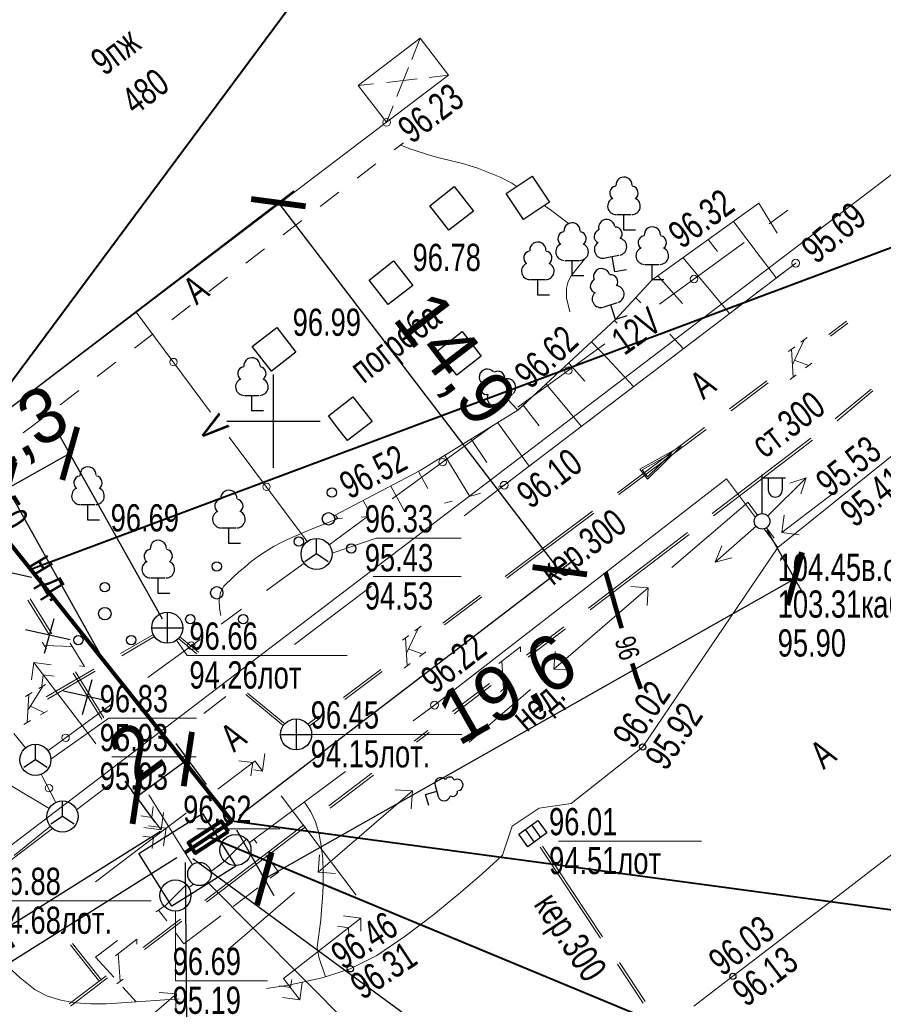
# Model space of a CAD drawing. Extents: x 471 to 2200, y -626 to -216.
# Tile 5 of 11: x 584 to 640, y -392 to -329. Entities that reach past the tile are written whole.
import ezdxf

# ---------------------------------------------------------------- set-up
doc = ezdxf.new("R2010")
doc.units = 0
doc.header["$MEASUREMENT"] = 0
doc.linetypes.add('CONTI', pattern=[0])
doc.linetypes.add('STROT', pattern=[1.7, 0.5, -1.2])
for name, color, linetype in [('G', 5, 'Continuous'), ('GOR_BDEFAULT', 12, 'CONTI'), ('GORIZDEFAULT', 32, 'CONTI'), ('LAYER1', 7, 'Continuous'), ('NAD_MDEFAULT', 7, 'CONTI'), ('OTKOSDEFAULT', 7, 'CONTI'), ('PI_OTDEFAULT', 172, 'CONTI'), ('PI_STDEFAULT', 6, 'CONTI'), ('SETKR', 7, 'CONTI'), ('SIT_LDEFAULT', 7, 'CONTI'), ('USLZNDEFAULT', 7, 'CONTI')]:
    doc.layers.add(name, color=color, linetype=linetype)
doc.styles.add('SHRFT', font='TXT', dxfattribs={"width": 0.75})
doc.dimstyles.new('111', dxfattribs={"dimtxt": 3.5, "dimasz": 2.5, "dimexe": 1.25, "dimexo": 0.625, "dimtad": 1, "dimtoh": 1, "dimdec": 1, "dimlfac": 0.5, "dimrnd": 0.1, "dimdsep": 46, "dimlunit": 6, "dimtxsty": 'Standard', "dimblk": 'ARCHTICK', "dimcen": 2.5, "dimadec": 0, "dimazin": 0, "dimtfac": 1, "dimtdec": 1, "dimtmove": 0, "dimatfit": 3, "dimfxl": 1, "dimtolj": 1, "dimtzin": 0, "dimarcsym": 0})

# ---------------------------------------------------------------- blocks, each defined once
blk = doc.blocks.new('BL_333')
at = {"color": 0}
for p, q in [((0, -3), (0, 3)), ((-3, 0), (3, 0))]:
    blk.add_line(p, q, dxfattribs=at)
blk = doc.blocks.new('BL_118')
at = {"color": 0}
blk.add_circle((0, 0), 0.2, dxfattribs=at)
blk = doc.blocks.new('BL_53')
at = {"color": 0}
blk.add_line((0.71, 0.71), (-0.71, -0.71), dxfattribs=at)
blk.add_circle((0, 0), 1, dxfattribs=at)
blk = doc.blocks.new('BL_4')
at = {"color": 0}
for radius in [0.75, 0]:
    blk.add_circle((0, 0), radius, dxfattribs=at)
blk = doc.blocks.new('BL_4175')
at = {"color": 0}
for p, q in [((-0.75, -0.5), (-0.75, 0.5)), ((-0.75, 0.5), (0.75, 0.5)), ((-0.25, -0.5), (-0.25, 0.5)), ((0.25, -0.5), (0.25, 0.5)), ((0.75, 0.5), (0.75, -0.5)), ((0.75, -0.5), (-0.75, -0.5))]:
    blk.add_line(p, q, dxfattribs=at)
blk = doc.blocks.new('BL_57')
at = {"color": 0}
for p, q in [((0, 0), (0, 1)), ((0, 0), (-0.75, -0.5)), ((0.75, -0.5), (0, 0))]:
    blk.add_line(p, q, dxfattribs=at)
blk.add_circle((0, 0), 1, dxfattribs=at)
blk = doc.blocks.new('BL_101')
at = {"color": 0}
for p, q in [((-0.37, 0.75), (0.37, 0.75)), ((0, 0), (0, 0.75)), ((0.75, 0), (0, 0))]:
    blk.add_line(p, q, dxfattribs=at)
for centre, radius, start, end in [((-0.34, 1.73), 0.3, 93, 230), ((0, 2.13), 0.37, 355, 195), ((0.34, 1.73), 0.3, 310, 87), ((-0.37, 1.14), 0.39, 120, 270), ((0.37, 1.14), 0.39, 270, 60)]:
    blk.add_arc(centre, radius, start, end, dxfattribs=at)
blk = doc.blocks.new('BL_50')
at = {"color": 0}
for p, q in [((0, 1), (0, -1)), ((-1, 0), (1, 0))]:
    blk.add_line(p, q, dxfattribs=at)
blk.add_circle((0, 0), 1, dxfattribs=at)
blk = doc.blocks.new('BL_172')
at = {"color": 0}
for centre, radius in [((0, 1.7), 0.3), ((0, 0), 0.4), ((-1.7, -1.7), 0.3), ((1.7, -1.7), 0.3)]:
    blk.add_circle(centre, radius, dxfattribs=at)
blk = doc.blocks.new('BL_104')
at = {"color": 0}
for p, q in [((-0.45, 1), (0.45, 1)), ((0, 0), (0, 1)), ((0.75, 0), (0, 0))]:
    blk.add_line(p, q, dxfattribs=at)
for centre, radius, start, end in [((0, 2.9), 0.52, 358, 185), ((-0.47, 2.4), 0.44, 100, 235), ((0.47, 2.4), 0.44, 305, 80), ((-0.5, 1.55), 0.55, 115, 270), ((0.5, 1.55), 0.55, 270, 65)]:
    blk.add_arc(centre, radius, start, end, dxfattribs=at)
blk = doc.blocks.new('BL_33')
at = {"color": 0}
for p, q in [((0, 0.5), (0, 3)), ((0, 2.8), (1.5, 2.8)), ((0.4, 2.8), (0.4, 2)), ((1.3, 2.8), (1.3, 2))]:
    blk.add_line(p, q, dxfattribs=at)
for radius in [0.5, 0]:
    blk.add_circle((0, 0), radius, dxfattribs=at)
blk.add_arc((0.85, 2), 0.45, 180, 0, dxfattribs=at)
blk = doc.blocks.new('BL_2')
at = {"color": 0}
for p, q in [((-1, -1), (-1, 1)), ((-1, 1), (1, 1)), ((1, 1), (1, -1)), ((0, -1), (-1, -1)), ((1, -1), (0, -1))]:
    blk.add_line(p, q, dxfattribs=at)
blk.add_circle((0, 0), 0, dxfattribs=at)
blk = doc.blocks.new('_ArchTick')
at = {"layer": 'LAYER1', "color": 0, "const_width": 0.15}
blk.add_lwpolyline([(-0.5, -0.5), (0.5, 0.5)], dxfattribs=at)
blk = doc.blocks.new('*D40')
at = {"layer": 'Defpoints', "color": 0, "linetype": 'Continuous'}
for p in [(595.214, -376.588), (596.786, -378.72), (593.495, -381.145)]:
    blk.add_point(p, dxfattribs=at)
at = {"layer": 'G', "color": 0, "linetype": 'Continuous', "lineweight": -2}
for p, q in [((596.415, -378.217), (594.473, -375.582)), ((591.923, -379.013), (595.214, -376.588)), ((593.124, -380.642), (591.182, -378.007))]:
    blk.add_line(p, q, dxfattribs=at)
at = {"layer": 'G', "color": 0, "linetype": 'Continuous', "lineweight": -2, "xscale": 2.5, "yscale": 2.5, "zscale": 2.5}
for p, rotation in [((595.214, -376.588), 36.38701057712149), ((591.923, -379.013), 216.3870105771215)]:
    blk.add_blockref('_ArchTick', p, dxfattribs=dict(at, rotation=rotation))
at = {"layer": 'G', "color": 0, "linetype": 'Continuous', "lineweight": 30, "insert": (591.856, -376.113), "char_height": 3.5, "attachment_point": 5, "rotation": 36.38701}
blk.add_mtext('\\A1;2', dxfattribs=at)
blk = doc.blocks.new('*D41')
at = {"layer": 'Defpoints', "color": 0, "linetype": 'Continuous'}
for p in [(593.976, -380.918), (595.036, -382.605), (581.003, -391.42)]:
    blk.add_point(p, dxfattribs=at)
at = {"layer": 'G', "color": 0, "linetype": 'Continuous', "lineweight": -2}
for p, q in [((593.447, -381.25), (578.885, -390.397)), ((594.507, -382.938), (579.945, -392.085)), ((579.943, -389.732), (581.003, -391.42))]:
    blk.add_line(p, q, dxfattribs=at)
at = {"layer": 'G', "color": 0, "linetype": 'Continuous', "lineweight": -2, "xscale": 2.5, "yscale": 2.5, "zscale": 2.5}
for p, rotation in [((579.943, -389.732), 122.133785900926), ((581.003, -391.42), 302.133785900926)]:
    blk.add_blockref('_ArchTick', p, dxfattribs=dict(at, rotation=rotation))
at = {"layer": 'G', "color": 0, "linetype": 'Continuous', "lineweight": 30, "insert": (582.485, -389.313), "char_height": 3.5, "attachment_point": 5, "rotation": 302.13379}
blk.add_mtext('\\A1;1', dxfattribs=at)
blk = doc.blocks.new('*D42')
at = {"layer": 'Defpoints', "color": 0, "linetype": 'Continuous'}
for p in [(583.617, -359.182), (593.895, -368.14), (589.888, -370.383)]:
    blk.add_point(p, dxfattribs=at)
at = {"layer": 'G', "color": 0, "linetype": 'Continuous', "lineweight": -2}
for p, q in [((593.59, -367.595), (587.014, -355.848)), ((587.625, -356.939), (583.617, -359.182)), ((589.582, -369.838), (583.006, -358.091))]:
    blk.add_line(p, q, dxfattribs=at)
at = {"layer": 'G', "color": 0, "linetype": 'Continuous', "lineweight": -2, "xscale": 2.5, "yscale": 2.5, "zscale": 2.5}
for p, rotation in [((587.625, -356.939), 29.24081168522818), ((583.617, -359.182), 209.2408116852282)]:
    blk.add_blockref('_ArchTick', p, dxfattribs=dict(at, rotation=rotation))
at = {"layer": 'G', "color": 0, "linetype": 'Continuous', "lineweight": 30, "insert": (584.318, -355.734), "char_height": 3.5, "attachment_point": 5, "rotation": 29.24081}
blk.add_mtext('\\A1;2,3', dxfattribs=at)
blk = doc.blocks.new('*D44')
at = {"layer": 'Defpoints', "color": 0, "linetype": 'Continuous'}
for p in [(562.995, -382.84), (595.036, -382.605), (563.149, -403.873)]:
    blk.add_point(p, dxfattribs=at)
at = {"layer": 'G', "color": 0, "linetype": 'Continuous', "lineweight": -2}
for p, q in [((563, -383.465), (563.158, -405.123)), ((595.041, -383.23), (595.199, -404.889)), ((595.19, -403.639), (563.149, -403.873))]:
    blk.add_line(p, q, dxfattribs=at)
at = {"layer": 'G', "color": 0, "linetype": 'Continuous', "lineweight": -2, "xscale": 2.5, "yscale": 2.5, "zscale": 2.5}
for p, rotation in [((563.149, -403.873), 180.4191801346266), ((595.19, -403.639), 0.4191801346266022)]:
    blk.add_blockref('_ArchTick', p, dxfattribs=dict(at, rotation=rotation))
at = {"layer": 'G', "color": 0, "linetype": 'Continuous', "lineweight": 30, "insert": (579.152, -401.381), "char_height": 3.5, "attachment_point": 5, "rotation": 0.41918}
blk.add_mtext('\\A1;16', dxfattribs=at)
blk = doc.blocks.new('*D45')
at = {"layer": 'Defpoints', "color": 0, "linetype": 'Continuous'}
for p in [(632.135, -361.3), (634.223, -364.99), (598.045, -380.59)]:
    blk.add_point(p, dxfattribs=at)
at = {"layer": 'G', "color": 0, "linetype": 'Continuous', "lineweight": -2}
for p, q in [((632.443, -361.844), (634.839, -366.078)), ((600.133, -384.281), (634.223, -364.99)), ((598.353, -381.134), (600.749, -385.368))]:
    blk.add_line(p, q, dxfattribs=at)
at = {"layer": 'G', "color": 0, "linetype": 'Continuous', "lineweight": -2, "xscale": 2.5, "yscale": 2.5, "zscale": 2.5}
for p, rotation in [((634.223, -364.99), 29.50393972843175), ((600.133, -384.281), 209.5039397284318)]:
    blk.add_blockref('_ArchTick', p, dxfattribs=dict(at, rotation=rotation))
at = {"layer": 'G', "color": 0, "linetype": 'Continuous', "lineweight": 30, "insert": (615.865, -372.314), "char_height": 3.5, "attachment_point": 5, "rotation": 29.50394}
blk.add_mtext('\\A1;19,6', dxfattribs=at)
blk = doc.blocks.new('*D46')
at = {"layer": 'Defpoints', "color": 0, "linetype": 'Continuous'}
for p in [(595.036, -382.605), (622.916, -403.078), (573.606, -411.789)]:
    blk.add_point(p, dxfattribs=at)
at = {"layer": 'G', "color": 0, "linetype": 'Continuous', "lineweight": -2}
for p, q in [((595.54, -382.975), (623.924, -403.818)), ((601.486, -432.262), (622.916, -403.078)), ((574.11, -412.159), (602.494, -433.002))]:
    blk.add_line(p, q, dxfattribs=at)
at = {"layer": 'G', "color": 0, "linetype": 'Continuous', "lineweight": -2, "xscale": 2.5, "yscale": 2.5, "zscale": 2.5}
for p, rotation in [((622.916, -403.078), 53.70923580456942), ((601.486, -432.262), 233.7092358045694)]:
    blk.add_blockref('_ArchTick', p, dxfattribs=dict(at, rotation=rotation))
at = {"layer": 'G', "color": 0, "linetype": 'Continuous', "lineweight": 30, "insert": (610.052, -416.092), "char_height": 3.5, "attachment_point": 5, "rotation": 53.70924}
blk.add_mtext('\\A1;18,1', dxfattribs=at)
blk = doc.blocks.new('*D47')
at = {"layer": 'Defpoints', "color": 0, "linetype": 'Continuous'}
for p in [(601.036, -340.809), (579.955, -356.92), (598.045, -380.59)]:
    blk.add_point(p, dxfattribs=at)
at = {"layer": 'G', "color": 0, "linetype": 'Continuous', "lineweight": -2}
for p, q in [((580.452, -356.54), (602.029, -340.05)), ((619.126, -364.48), (601.036, -340.809)), ((598.541, -380.211), (620.119, -363.721))]:
    blk.add_line(p, q, dxfattribs=at)
at = {"layer": 'G', "color": 0, "linetype": 'Continuous', "lineweight": -2, "xscale": 2.5, "yscale": 2.5, "zscale": 2.5}
for p, rotation in [((601.036, -340.809), 127.387962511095), ((619.126, -364.48), 307.387962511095)]:
    blk.add_blockref('_ArchTick', p, dxfattribs=dict(at, rotation=rotation))
at = {"layer": 'G', "color": 0, "linetype": 'Continuous', "lineweight": 30, "insert": (612.2, -351.025), "char_height": 3.5, "attachment_point": 5, "rotation": 307.38796}
blk.add_mtext('\\A1;14,9', dxfattribs=at)

msp = doc.modelspace()

# ---------------------------------------------------------------- linework, layer by layer
at = {"color": 34, "lineweight": 0}
for p, q in [((624.279, -357.951), (626.922, -356.477)), ((624.425, -357.979), (626.313, -356.932)), ((626.922, -356.477), (624.757, -358.592)), ((626.313, -356.932), (624.771, -358.444)), ((624.757, -358.592), (624.279, -357.951)), ((624.771, -358.444), (624.425, -357.979))]:
    msp.add_line(p, q, dxfattribs=at)
at = {"linetype": 'Continuous', "lineweight": 0}
for p, q in [((606.335, -386.82), (606.335, -387.663)), ((605.545, -387.438), (605.565, -387.919))]:
    msp.add_line(p, q, dxfattribs=at)
at = {"layer": 'G', "linetype": 'Continuous', "lineweight": 40}
for p, q in [((610.911, -315.898), (579.815, -357.78)), ((652.545, -339.186), (585.112, -364.407)), ((686.984, -392.566), (598.045, -380.59)), ((685.925, -418.657), (596.541, -381.598))]:
    msp.add_line(p, q, dxfattribs=at)
at = {"layer": 'G', "linetype": 'Continuous', "lineweight": 80}
for p in [(579.815, -357.78), (595.036, -382.605)]:
    msp.add_line(p, (598.045, -380.59), dxfattribs=at)
at = {"layer": 'G', "linetype": 'Continuous'}
for p, q in [((582.293, -364.237), (585.163, -364.884)), ((585.99, -369.782), (586.626, -367.55)), ((584.78, -368.264), (587.65, -368.91)), ((588.432, -373.714), (589.067, -371.481)), ((587.222, -372.195), (590.091, -372.842))]:
    msp.add_line(p, q, dxfattribs=at)
at = {"layer": 'G', "linetype": 'Continuous', "lineweight": 30}
msp.add_lwpolyline([(598.29, -383.468), (594.186, -386.046), (592.062, -382.664), (596.165, -380.086)], close=True, dxfattribs=at)
at = {"layer": 'G', "linetype": 'Continuous', "lineweight": 80}
msp.add_lwpolyline([(597.801, -381.271), (595.706, -382.651), (595.254, -381.965), (597.349, -380.585)], close=True, dxfattribs=at)
at = {"layer": 'GOR_BDEFAULT', "color": 32, "lineweight": 0, "const_width": 0.3}
msp.add_lwpolyline([(623.105, -368.173), (622.075, -364.58)], dxfattribs=at)
at = {"layer": 'GOR_BDEFAULT', "color": 32, "lineweight": 0}
msp.add_lwpolyline([(624.337, -372.077, 0.3, 0.3, 0), (624.075, -371.367, 0.3, 0.3, 0), (623.785, -370.437, 0, 0, 0)], format="xyseb", dxfattribs=at)
at = {"layer": 'GORIZDEFAULT', "color": 32, "lineweight": 0}
for points in [[(609.415, -337.32), (608.875, -337.1)], [(616.368, -339.771), (616.055, -339.56), (615.291, -339.178), (613.805, -338.57), (612.88, -338.295), (611.535, -337.96), (610.955, -337.82), (609.415, -337.32)], [(619.692, -342.15), (619.315, -341.86), (618.535, -341.28), (618.133, -340.993)], [(619.767, -347.834), (619.549, -346.929), (619.564, -346.318), (619.662, -345.889), (619.852, -345.512), (620.713, -344.432)], [(597.334, -367.365), (597.256, -366.908), (597.236, -366.381), (597.325, -365.885), (597.539, -365.467), (598.135, -364.9), (598.475, -364.58), (598.875, -364.24), (599.295, -363.88), (599.755, -363.54), (600.255, -363.22), (600.755, -362.9), (601.295, -362.62), (601.815, -362.38), (602.315, -362.16), (602.795, -361.96), (603.215, -361.78), (603.595, -361.64), (604.94, -361.102)], [(604.075, -390.6), (603.635, -389.32), (603.535, -388.68), (603.755, -386.92), (603.815, -386.28), (603.875, -385.54), (603.915, -384.72), (603.915, -383.86), (603.895, -383), (603.795, -382.14), (603.635, -381.34), (603.415, -380.62), (603.115, -379.98), (602.755, -379.42), (602.695, -379.34)]]:
    msp.add_lwpolyline(points, dxfattribs=at)
at = {"layer": 'NAD_MDEFAULT', "color": 7, "lineweight": 0}
for p, q in [((604.493, -363.355), (607.325, -362.388)), ((607.325, -362.388), (612.792, -362.388)), ((607.14, -364.848), (612.792, -364.848)), ((594.477, -368.953), (595.176, -369.93)), ((595.176, -369.93), (605.449, -369.93)), ((586.414, -376.598), (590.133, -373.956)), ((590.133, -373.956), (595.782, -373.956)), ((603.175, -375), (612.828, -375)), ((590.324, -376.436), (595.75, -376.436)), ((583.676, -378.201), (586.297, -379.767)), ((595.794, -381.07), (601.136, -381.07)), ((619.036, -381.863), (628.238, -381.863)), ((596.484, -384.512), (607.033, -395.126)), ((583.23, -385.702), (592.861, -385.702)), ((594.415, -386.36), (594.415, -390.849)), ((594.415, -390.849), (600.329, -390.849))]:
    msp.add_line(p, q, dxfattribs=at)
at = {"layer": 'OTKOSDEFAULT', "color": 7, "lineweight": 0}
for p, q in [((631.915, -340.84), (625.075, -345.78)), ((633.105, -342.77), (631.915, -340.84)), ((630.295, -342.02), (632.015, -344.3)), ((628.675, -343.18), (629.275, -343.94)), ((627.055, -344.36), (628.735, -346.38)), ((632.015, -344.3), (633.055, -345.66)), ((625.435, -345.52), (627.007, -347.288)), ((625.075, -345.78), (622.715, -348.32)), ((624.015, -346.92), (624.334, -347.261)), ((628.735, -346.38), (630.035, -347.94)), ((622.715, -348.32), (616.435, -354.16)), ((622.635, -348.38), (622.818, -348.565)), ((626.209, -349.271), (627.075, -350.2)), ((621.175, -349.76), (622.195, -350.84)), ((619.715, -351.12), (620.735, -352.28)), ((622.195, -350.84), (623.875, -352.64)), ((618.255, -352.48), (619.255, -353.68)), ((616.775, -353.84), (617.795, -355.16)), ((619.255, -353.68), (620.515, -355.2)), ((616.435, -354.16), (610.155, -358.04)), ((615.143, -354.958), (617.155, -357.76)), ((613.432, -356.015), (614.435, -357.52)), ((611.727, -357.069), (613.355, -359.7)), ((610.155, -358.04), (604.609, -360.954)), ((610.035, -358.1), (610.635, -359.18)), ((608.255, -359.04), (609.175, -360.68)), ((606.495, -359.96), (606.775, -360.48)), ((604.715, -360.9), (604.835, -361.1))]:
    msp.add_line(p, q, dxfattribs=at)
at = {"layer": 'OTKOSDEFAULT', "color": 7, "linetype": 'STROT', "lineweight": 0}
for p, q in [((615.555, -358.98), (634.295, -344.7)), ((613.555, -359.64), (615.555, -358.98)), ((611.718, -360.132), (613.555, -359.64)), ((604.655, -361.118), (607.106, -360.982))]:
    msp.add_line(p, q, dxfattribs=at)
at = {"layer": 'PI_STDEFAULT', "color": 7, "lineweight": 0}
for centre in [(607.995, -335.64), (634.295, -344.7), (615.555, -358.98), (611.075, -373.12)]:
    msp.add_circle(centre, 0.25, dxfattribs=at)
for p in [(607.995, -335.64), (634.295, -344.7), (615.555, -358.98), (611.075, -373.12)]:
    msp.add_point(p, dxfattribs=at)
at = {"layer": 'SIT_LDEFAULT', "color": 7, "lineweight": 0}
for p, q in [((606.175, -333.28), (610.155, -330.24)), ((609.611, -331.599), (610.155, -330.24)), ((610.155, -330.24), (611.975, -332.62)), ((608.661, -333.976), (609.401, -332.125)), ((611.975, -332.62), (607.995, -335.64)), ((608.003, -333.072), (609.955, -332.85)), ((610.738, -332.761), (611.975, -332.62)), ((606.175, -333.28), (607.16, -333.168)), ((607.995, -335.64), (606.175, -333.28)), ((607.995, -335.64), (608.422, -334.574)), ((607.995, -335.64), (579.955, -356.92)), ((608.475, -337.42), (609.075, -336.96)), ((606.095, -339.24), (607.295, -338.32)), ((603.715, -341.06), (604.915, -340.14)), ((632.595, -342.18), (633.782, -341.29)), ((601.335, -342.88), (602.535, -341.96)), ((598.935, -344.7), (600.135, -343.78)), ((625.529, -347.339), (630.975, -343.36)), ((634.295, -344.7), (615.555, -358.98)), ((596.555, -346.52), (597.755, -345.6)), ((594.175, -348.34), (595.375, -347.42)), ((591.895, -347.86), (596.675, -354.28)), ((591.795, -350.16), (592.995, -349.24)), ((634.635, -349.78), (635.035, -349.48)), ((616.435, -353.96), (622.022, -349.878)), ((633.835, -350.38), (634.235, -350.08)), ((634.835, -349.64), (634.115, -351.18)), ((634.035, -350.24), (634.135, -352.04)), ((589.395, -351.98), (590.595, -351.06)), ((634.195, -350.94), (635.135, -351.28)), ((635.335, -351.14), (634.935, -351.44)), ((633.935, -352.18), (634.335, -351.88)), ((587.015, -353.8), (588.215, -352.88)), ((636.835, -354.7), (639.155, -352.8)), ((636.955, -354.84), (639.255, -352.92)), ((584.635, -355.62), (585.835, -354.7)), ((608.355, -359.86), (614.815, -355.14)), ((597.875, -355.88), (602.885, -362.608)), ((628.915, -360.8), (635.275, -355.96)), ((629.015, -360.94), (635.375, -356.08)), ((633.155, -362.98), (641.435, -356.32)), ((629.835, -358.56), (611.075, -373.12)), ((615.555, -358.98), (612.97, -360.944)), ((631.704, -361.047), (629.835, -358.56)), ((632.495, -360.94), (634.975, -358.5)), ((634.975, -358.5), (633.915, -358.84)), ((634.615, -359.54), (634.975, -358.5)), ((633.395, -362.02), (636.749, -359.465)), ((626.335, -364.28), (631.235, -360.06)), ((631.235, -360.1), (631.829, -360.905)), ((633.555, -360.9), (633.395, -362.02)), ((604.301, -362.808), (606.735, -361.02)), ((620.975, -366.88), (627.335, -362.02)), ((621.075, -367), (627.435, -362.14)), ((631.755, -361.62), (629.115, -363.92)), ((633.155, -362.98), (632.257, -361.785)), ((632.422, -361.709), (632.919, -362.383)), ((633.395, -362.02), (634.515, -362.18)), ((624.455, -375.82), (633.155, -362.98)), ((629.535, -362.88), (629.115, -363.92)), ((600.275, -365.76), (602.689, -363.991)), ((629.115, -363.92), (630.195, -363.64)), ((607.017, -365.466), (602.076, -369.219)), ((618.755, -370.8), (624.815, -365.58)), ((623.695, -365.5), (624.815, -365.58)), ((624.815, -365.58), (624.735, -366.72)), ((584.935, -366.38), (586.323, -368.611)), ((585.075, -366.28), (586.469, -368.538)), ((597.349, -367.909), (598.675, -366.94)), ((610.015, -368.2), (609.295, -369.74)), ((609.815, -368.34), (610.215, -368.04)), ((616.995, -369.9), (619.395, -368.08)), ((617.095, -370.04), (619.495, -368.22)), ((585.859, -369.07), (586.119, -369.51)), ((587.659, -369.13), (588.579, -370.63)), ((592.635, -371.353), (596.004, -368.892)), ((609.015, -368.94), (609.415, -368.64)), ((609.215, -368.8), (609.315, -370.6)), ((587.779, -369.35), (585.979, -369.29)), ((609.375, -369.5), (610.315, -369.84)), ((610.515, -369.7), (610.115, -370)), ((615.215, -370.44), (616.595, -369.38)), ((616.595, -369.38), (616.595, -369.7)), ((618.835, -369.68), (618.755, -370.8)), ((585.315, -370.38), (585.155, -371.5)), ((585.315, -370.38), (585.155, -371.5)), ((585.315, -370.38), (589.015, -375.22)), ((586.435, -370.54), (585.315, -370.38)), ((585.315, -370.38), (589.015, -375.22)), ((586.435, -370.54), (585.315, -370.38)), ((615.395, -370.28), (615.515, -372.08)), ((587.985, -370.974), (589.815, -373.94)), ((588.579, -370.63), (588.259, -370.59)), ((609.115, -370.74), (609.515, -370.44)), ((618.755, -370.8), (619.875, -370.88)), ((585.835, -371.88), (585.915, -371.18)), ((585.915, -371.18), (586.615, -371.26)), ((587.835, -371.066), (589.695, -374.02)), ((585.865, -371.937), (584.965, -373.377)), ((585.645, -372.057), (586.065, -371.797)), ((612.235, -373.54), (614.615, -371.72)), ((612.335, -373.68), (614.715, -371.86)), ((613.297, -375.512), (617.235, -372.12)), ((615.315, -372.24), (615.715, -371.94)), ((584.785, -372.557), (585.205, -372.317)), ((584.985, -372.437), (584.885, -374.237)), ((597.668, -372.568), (596.239, -373.653)), ((585.065, -373.157), (585.965, -373.597)), ((586.185, -373.477), (585.745, -373.737)), ((586.223, -376.05), (590.285, -373.086)), ((611.075, -373.12), (609.701, -374.141)), ((584.665, -374.357), (585.105, -374.117)), ((609.757, -375.428), (610.635, -374.76)), ((584.028, -374.955), (584.785, -375.864)), ((589.015, -375.22), (589.303, -375.6)), ((609.922, -375.502), (610.735, -374.88)), ((619.855, -379.44), (624.455, -375.82)), ((597.141, -378.517), (599.535, -376.7)), ((599.395, -376.8), (598.498, -376.706)), ((599.535, -376.72), (600.015, -377.36)), ((600.175, -376.24), (600.015, -377.36)), ((599.271, -377.669), (599.395, -376.8)), ((600.015, -377.36), (599.455, -377.28)), ((585.79, -377.567), (586.724, -379.378)), ((605.343, -377.38), (599.16, -381.974)), ((604.275, -379.6), (607.043, -377.494)), ((604.375, -379.74), (607.157, -377.614)), ((590.21, -378.233), (588.064, -379.863)), ((608.535, -378.56), (609.655, -378.64)), ((591.605, -378.645), (593.495, -381.145)), ((592.702, -378.89), (595.539, -383.405)), ((601.215, -378.96), (606.035, -385.34)), ((603.595, -383.86), (609.655, -378.64)), ((609.655, -378.64), (609.575, -379.78)), ((592.895, -380.345), (592.995, -379.645)), ((616.075, -380.9), (617.795, -379.74)), ((617.795, -379.74), (619.855, -379.44)), ((592.195, -380.245), (592.895, -380.345)), ((593.655, -380.025), (593.495, -381.145)), ((593.815, -381.04), (595.107, -380.06)), ((586.51, -381.044), (581.855, -384.58)), ((586.377, -380.908), (584.055, -382.78)), ((593.815, -381.04), (589.27, -384.474)), ((593.495, -381.145), (592.375, -380.985)), ((593.815, -381.04), (592.695, -380.88)), ((593.655, -382.16), (593.815, -381.04)), ((596.315, -385.68), (602.675, -380.82)), ((596.415, -385.8), (602.775, -380.94)), ((615.435, -382.76), (616.075, -380.9)), ((592.315, -381.54), (593.015, -381.64)), ((593.015, -381.64), (592.915, -382.34)), ((599.16, -381.975), (599.475, -381.74)), ((599.475, -381.76), (599.655, -382)), ((637.295, -385.16), (641.615, -381.84)), ((600.255, -382.8), (601.035, -383.84)), ((603.675, -382.74), (603.595, -383.86)), ((615.095, -383.08), (615.435, -382.76)), ((597.574, -383.153), (596.686, -383.813)), ((596.688, -383.819), (597.335, -383.34)), ((614.135, -383.96), (615.095, -383.08)), ((601.055, -383.84), (600.515, -384.24)), ((603.595, -383.86), (604.715, -383.94)), ((612.735, -385.18), (614.135, -383.96)), ((595.584, -384.632), (595.28, -384.858)), ((599.715, -384.86), (598.135, -386.06)), ((597.818, -388.827), (602.075, -385.16)), ((611.035, -386.58), (612.735, -385.18)), ((633.335, -388.2), (637.295, -385.16)), ((593.685, -386.043), (593.182, -386.416)), ((593.693, -386.042), (593.338, -386.303)), ((593.86, -386.999), (593.338, -386.303)), ((597.335, -386.66), (594.962, -388.469)), ((606.335, -386.82), (601.375, -390.7)), ((606.335, -386.82), (605.215, -386.68)), ((609.195, -387.98), (611.035, -386.58)), ((592.335, -388.7), (594.735, -386.88)), ((592.435, -388.84), (594.835, -387.02)), ((604.835, -387.34), (605.555, -387.44)), ((594.962, -388.469), (594.444, -387.778)), ((607.355, -389.22), (609.195, -387.98)), ((590.694, -388.265), (589.275, -389.32)), ((590.555, -389.24), (591.935, -388.18)), ((591.935, -388.18), (591.935, -388.5)), ((630.255, -390.56), (633.335, -388.2)), ((589.275, -389.32), (590.45, -390.611)), ((590.735, -389.08), (590.855, -390.88)), ((605.655, -390.08), (607.355, -389.22)), ((583.115, -389.46), (584.435, -390.66)), ((584.435, -390.66), (585.395, -391.42)), ((587.575, -392.34), (589.955, -390.52)), ((587.675, -392.48), (590.055, -390.66)), ((601.695, -391.12), (603.855, -390.66)), ((603.855, -390.66), (605.655, -390.08)), ((627.755, -392.48), (630.255, -390.56)), ((590.655, -391.04), (591.055, -390.74)), ((591.029, -391.248), (591.895, -392.2)), ((600.274, -391.34), (601.695, -391.12)), ((601.115, -391.18), (601.815, -391.28)), ((601.375, -390.7), (602.415, -392.08)), ((601.815, -391.28), (601.895, -390.76)), ((602.575, -390.96), (602.415, -392.08)), ((585.395, -391.42), (586.195, -391.84)), ((586.195, -391.84), (587.055, -392.1)), ((588.435, -396.9), (594.495, -391.68)), ((593.375, -391.6), (594.495, -391.68)), ((594.495, -391.68), (594.415, -392.82)), ((602.415, -392.08), (601.295, -391.92)), ((587.055, -392.1), (587.995, -392.26)), ((587.995, -392.26), (588.975, -392.32)), ((588.975, -392.32), (589.955, -392.32)), ((589.955, -392.32), (590.955, -392.26)), ((590.955, -392.26), (591.895, -392.2)), ((591.895, -392.2), (593.135, -392.12)), ((593.135, -392.12), (594.658, -392.001))]:
    msp.add_line(p, q, dxfattribs=at)
at = {"layer": 'SIT_LDEFAULT', "color": 1, "lineweight": 0}
msp.add_line((646.295, -334.54), (531.655, -421.92), dxfattribs=at)
at = {"layer": 'SIT_LDEFAULT', "color": 34, "lineweight": 0}
for p, q in [((636.435, -349.28), (637.555, -348.44)), ((636.535, -349.4), (637.655, -348.56)), ((630.035, -354.06), (632.435, -352.26)), ((630.135, -354.2), (632.535, -352.4)), ((622.835, -359.46), (628.435, -355.26)), ((622.915, -359.58), (628.535, -355.4)), ((615.615, -364.84), (621.235, -360.64)), ((615.715, -364.96), (621.315, -360.78)), ((611.615, -367.84), (614.015, -366.04)), ((611.715, -367.96), (614.115, -366.16)), ((590.895, -369.8), (592.998, -368.581)), ((590.975, -369.94), (593.078, -368.716)), ((594.613, -368.836), (595.8, -369.823)), ((594.705, -368.726), (595.909, -369.716)), ((586.113, -372.59), (589.175, -370.8)), ((586.195, -372.729), (589.255, -370.94)), ((605.215, -372.62), (607.615, -370.82)), ((605.315, -372.76), (607.715, -370.96)), ((598.937, -372.443), (601.349, -374.437)), ((599.06, -372.342), (601.446, -374.316)), ((602.925, -374.338), (603.615, -373.82)), ((603.024, -374.471), (603.715, -373.96)), ((617.875, -382.26), (621.735, -388.1)), ((618.015, -382.18), (621.875, -388.02)), ((587.675, -388.54), (589.535, -390.9)), ((587.795, -388.44), (589.655, -390.8)), ((622.835, -389.78), (624.495, -392.28)), ((622.975, -389.68), (624.615, -392.18))]:
    msp.add_line(p, q, dxfattribs=at)
at = {"layer": 'SIT_LDEFAULT', "color": 7, "lineweight": 0}
for centre in [(627.755, -345.72), (594.295, -351.06), (619.675, -351.6), (611.595, -357.5), (600.275, -359.08), (595.435, -369.3), (587.355, -375.22), (586.285, -378.46)]:
    msp.add_circle(centre, 0.24, dxfattribs=at)

# ---------------------------------------------------------------- block references
at = {"layer": 'SETKR', "color": 7, "lineweight": 0}
msp.add_blockref('BL_333', (600.715, -354.86), dxfattribs=at)
at = {"layer": 'USLZNDEFAULT', "color": 7, "lineweight": 0}
for name, p, rotation in [('BL_2', (617.075, -340.5), 304), ('BL_2', (612.175, -341.18), 307.9999999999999), ('BL_104', (622.675, -345.26), 10.57984296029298), ('BL_2', (608.275, -345.96), 307.9999999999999), ('BL_104', (622.715, -348.32), 18.06704734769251), ('BL_2', (600.755, -350.24), 307.9999999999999), ('BL_2', (612.675, -350.5), 307.9999999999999), ('BL_104', (616.435, -354.16), 42.82525588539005), ('BL_2', (605.655, -354.7), 307.9999999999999), ('BL_172', (604.255, -361.14), 352.4945318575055), ('BL_101', (610.495, -378.86), 286.4866255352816), ('BL_4175', (617.395, -381.38), 216)]:
    msp.add_blockref(name, p, dxfattribs=dict(at, rotation=rotation))
for name, p in [('BL_104', (623.255, -342.58)), ('BL_104', (619.915, -345.52)), ('BL_104', (625.075, -345.78)), ('BL_104', (617.715, -346.76)), ('BL_104', (599.335, -354.2)), ('BL_104', (588.795, -361.22)), ('BL_33', (632.135, -361.3)), ('BL_104', (597.855, -362.72)), ('BL_104', (593.315, -365.94)), ('BL_57', (603.495, -363.4)), ('BL_172', (597.075, -365.9)), ('BL_172', (589.875, -367.24)), ('BL_50', (593.895, -368.14)), ('BL_50', (602.175, -375)), ('BL_57', (585.415, -376.64)), ('BL_118', (624.455, -375.82)), ('BL_57', (587.155, -380.28)), ('BL_53', (598.275, -382.44)), ('BL_4', (595.955, -383.98)), ('BL_53', (594.415, -385.36)), ('BL_118', (605.655, -390.08)), ('BL_118', (630.255, -390.56))]:
    msp.add_blockref(name, p, dxfattribs=at)

# ---------------------------------------------------------------- texts
at = {"layer": 'GOR_BDEFAULT', "color": 32, "lineweight": 0, "style": 'SHRFT', "width": 0.75}
msp.add_text('96', height=1.3125, rotation=105.95024, dxfattribs=at).set_placement((624.309, -369.979))
at = {"layer": 'NAD_MDEFAULT', "color": 7, "lineweight": 0, "style": 'SHRFT', "width": 0.75}
for s, rotation, p in [('9пж', 37.27632, (589.852, -332.702)), ('480', 37.25034, (591.835, -335.231)), ('А', 37, (595.771, -347.433)), ('погреба', 37.96755, (606.519, -352.491)), ('12V', 35.59096, (623.278, -350.676)), ('А', 37, (628.355, -353.521)), ('ст.300', 37.58562, (632.301, -357.315)), ('V', 307, (595.806, -355.345)), (' 95.53', 38.73117, (636.129, -360.107)), ('ст.150', 301.67902, (580.896, -357.727)), (' 95.41', 38.73117, (637.694, -362.056)), ('кер.300', 37, (618.667, -365.478)), ('н.д.', 301, (584.952, -364.051)), (' 96.02', 56, (623.601, -376.426)), ('нед.', 40.75343, (617.002, -374.901)), (' 95.92', 56, (625.675, -377.821)), ('А', 37, (598.173, -376.192)), ('А', 37, (636.082, -377.294)), ('кер.300', 303.34967, (617.409, -385.938)), (' 96.46', 33.4373, (604.796, -390.448)), (' 96.03', 37.44035, (629.192, -390.898)), (' 96.31', 33.4373, (606.038, -392.384)), (' 96.13', 37.44035, (630.72, -392.877))]:
    msp.add_text(s, height=1.75, rotation=rotation, dxfattribs=at).set_placement(p)
for s, p in [(' 96.33', (606.104, -362.013)), (' 95.43', (606.104, -364.513)), (' 104.45в.оп.', (632.641, -365.139)), (' 94.53', (606.104, -366.973)), (' 103.31каб.', (632.65, -367.496)), (' 96.66', (594.827, -369.555)), (' 95.90', (632.65, -369.996)), (' 94.26лот', (594.827, -372.055)), (' 96.83', (589.062, -373.581)), (' 96.45', (602.629, -374.625)), (' 95.93', (589.062, -376.081)), (' 94.15лот.', (602.629, -377.125)), (' 95.03', (589.062, -378.561)), (' 96.62', (594.429, -380.695)), (' 96.01', (617.95, -381.488)), (' 94.51лот', (617.95, -383.988)), (' 96.88', (582.171, -385.327)), (' 94.68лот.', (582.171, -387.827)), (' 96.69', (593.751, -390.474)), (' 95.19', (593.751, -392.974))]:
    msp.add_text(s, height=1.75, dxfattribs=at).set_placement(p)
at = {"layer": 'PI_OTDEFAULT', "color": 7, "lineweight": 0, "style": 'SHRFT', "width": 0.75}
for s, rotation, p in [('96.23', 37.15575, (609.601, -337.069)), ('96.32', 35.99102, (626.952, -343.826)), ('95.69', 40, (635.608, -344.809)), ('96.62', 42.80748, (617.232, -352.856)), ('96.52', 28, (605.6, -359.912)), ('96.10', 37.34158, (617.238, -360.553)), ('96.22', 37.86787, (611.092, -372.449))]:
    msp.add_text(s, height=1.75, rotation=rotation, dxfattribs=at).set_placement(p)
for s, p in [('96.78', (609.662, -345.204)), ('96.99', (601.955, -349.372)), ('96.69', (590.253, -361.951))]:
    msp.add_text(s, height=1.75, dxfattribs=at).set_placement(p)

# ---------------------------------------------------------------- dimensions: what is measured, and where the dimension line sits
at = {"layer": 'G', "linetype": 'Continuous', "lineweight": 30}
for p1, p2, distance, picture, middle in [((598.045, -380.59), (579.955, -356.92), -26.532, '*D47', (612.2, -351.025)), ((598.045, -380.59), (632.135, -361.3), -4.24, '*D45', (615.865, -372.314)), ((595.036, -382.605), (562.995, -382.84), 21.034, '*D44', (579.152, -401.381)), ((573.606, -411.789), (595.036, -382.605), -34.589, '*D46', (610.052, -416.092))]:
    dim = msp.add_aligned_dim(p1=p1, p2=p2, distance=distance, dimstyle='111', dxfattribs=at)
    dim.commit()
    dim.dimension.update_dxf_attribs({"geometry": picture, "text_midpoint": middle})
for base, p1, p2, angle, picture, middle in [((583.617, -359.182), (593.895, -368.14), (589.888, -370.383), 209.24081, '*D42', (585.621, -358.06)), ((595.214, -376.588), (593.495, -381.145), (596.786, -378.72), 36.38701, '*D40', (593.265, -378.025)), ((581.003, -391.42), (593.976, -380.918), (595.036, -382.605), 302.13379, '*D41', (580.473, -390.576))]:
    dim = msp.add_linear_dim(base=base, p1=p1, p2=p2, angle=angle, dimstyle='111', dxfattribs=at)
    dim.commit()
    dim.dimension.update_dxf_attribs({"geometry": picture, "text_midpoint": middle, "dimtype": 161})

doc.saveas('drawing.dxf')
